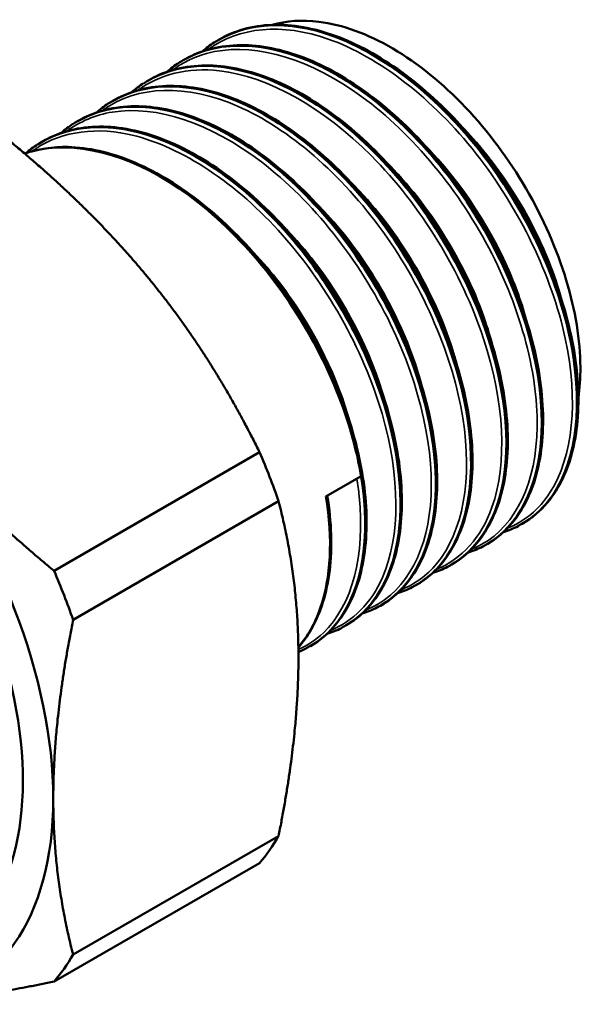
# Model space of a CAD drawing. Header units: millimetres. Extents: x -126 to 748, y -69 to 356.
# Tile 13 of 16: x 159 to 179, y 134 to 170. Entities that reach past the tile are written whole.
import ezdxf

# ---------------------------------------------------------------- set-up
doc = ezdxf.new("R2010")
doc.units = ezdxf.units.MM
doc.layers.add('Видимые тонкие (ГОСТ)', color=7, linetype='Continuous', lineweight=35)
doc.layers.add('Видимый контур (ГОСТ)', color=7, linetype='Continuous', lineweight=50)

msp = doc.modelspace()

# ---------------------------------------------------------------- linework, layer by layer
at = {"layer": 'Видимые тонкие (ГОСТ)'}
for points, knots in [([(176.416, 151.238), (177.046, 151.488), (177.58, 151.926), (177.974, 152.537), (178.804, 153.821), (179.01, 155.854), (178.527, 158.1), (178.044, 160.344), (176.876, 162.779), (175.314, 164.762), (173.752, 166.745), (171.811, 168.258), (169.981, 168.899), (168.317, 169.483), (166.76, 169.34), (165.633, 168.511)], [10.129539, 10.129539, 10.129539, 10.129539, 10.486626, 10.486626, 10.486626, 11.237371, 11.237371, 11.237371, 11.987851, 11.987851, 11.987851, 12.738073, 12.738073, 12.738073, 13.420708, 13.420708, 13.420708, 13.420708]), ([(175.147, 150.496), (175.275, 150.547), (175.4, 150.606), (175.52, 150.673), (176.753, 151.362), (177.486, 152.912), (177.515, 154.915), (177.545, 156.917), (176.871, 159.351), (175.654, 161.58), (174.438, 163.809), (172.692, 165.81), (170.853, 167.058), (169.015, 168.307), (167.103, 168.79), (165.598, 168.377), (165.146, 168.253), (164.732, 168.048), (164.363, 167.772)], [16.412725, 16.412725, 16.412725, 16.412725, 16.485493, 16.485493, 16.485493, 17.234277, 17.234277, 17.234277, 17.982841, 17.982841, 17.982841, 18.73119, 18.73119, 18.73119, 19.479328, 19.479328, 19.479328, 19.703894, 19.703894, 19.703894, 19.703894]), ([(173.871, 149.766), (174.788, 150.136), (175.497, 150.911), (175.885, 152.009), (176.443, 153.582), (176.337, 155.802), (175.583, 158.088), (174.798, 160.471), (173.314, 162.9), (171.53, 164.693), (169.8, 166.431), (167.806, 167.552), (166.058, 167.755), (164.923, 167.887), (163.9, 167.631), (163.091, 167.036)], [22.69591, 22.69591, 22.69591, 22.69591, 23.217059, 23.217059, 23.217059, 23.964049, 23.964049, 23.964049, 24.742336, 24.742336, 24.742336, 25.497062, 25.497062, 25.497062, 25.987079, 25.987079, 25.987079, 25.987079]), ([(172.598, 149.032), (173.097, 149.229), (173.535, 149.543), (173.89, 149.969), (174.835, 151.106), (175.185, 153.028), (174.834, 155.23), (174.483, 157.43), (173.436, 159.886), (171.951, 161.952), (170.467, 164.017), (168.561, 165.671), (166.715, 166.477), (164.869, 167.283), (163.101, 167.235), (161.855, 166.336), (161.841, 166.327), (161.828, 166.317), (161.814, 166.307)], [28.979095, 28.979095, 28.979095, 28.979095, 29.261092, 29.261092, 29.261092, 30.012136, 30.012136, 30.012136, 30.762645, 30.762645, 30.762645, 31.512641, 31.512641, 31.512641, 32.262146, 32.262146, 32.262146, 32.270264, 32.270264, 32.270264, 32.270264]), ([(171.329, 148.291), (172.636, 148.812), (173.491, 150.193), (173.664, 152.077), (173.838, 153.978), (173.316, 156.371), (172.218, 158.633), (171.106, 160.927), (169.412, 163.062), (167.572, 164.467), (165.741, 165.864), (163.784, 166.523), (162.199, 166.264), (161.583, 166.163), (161.027, 165.925), (160.546, 165.566)], [35.262281, 35.262281, 35.262281, 35.262281, 36.003057, 36.003057, 36.003057, 36.750067, 36.750067, 36.750067, 37.507514, 37.507514, 37.507514, 38.261011, 38.261011, 38.261011, 38.55345, 38.55345, 38.55345, 38.55345]), ([(178.492, 159.151), (178.269, 160.052), (177.933, 160.98), (177.491, 161.885), (176.726, 163.454), (175.652, 164.939), (174.449, 166.106)], [4.9954316, 4.9954316, 4.9954316, 4.9954316, 5.3330254, 5.3330254, 5.3330254, 5.9184887, 5.9184887, 5.9184887, 5.9184887]), ([(170.052, 147.562), (170.874, 147.893), (171.529, 148.545), (171.934, 149.468), (172.584, 150.948), (172.583, 153.108), (171.92, 155.385), (171.242, 157.712), (169.878, 160.135), (168.179, 161.998), (166.506, 163.832), (164.525, 165.102), (162.741, 165.47), (161.41, 165.744), (160.199, 165.513), (159.271, 164.833)], [41.545466, 41.545466, 41.545466, 41.545466, 42.011775, 42.011775, 42.011775, 42.759198, 42.759198, 42.759198, 43.522951, 43.522951, 43.522951, 44.275348, 44.275348, 44.275348, 44.836635, 44.836635, 44.836635, 44.836635]), ([(177.221, 158.417), (177.055, 159.089), (176.826, 159.776), (176.535, 160.458), (175.76, 162.275), (174.556, 164.035), (173.177, 165.373)], [11.2786169, 11.2786169, 11.2786169, 11.2786169, 11.5306645, 11.5306645, 11.5306645, 12.2016741, 12.2016741, 12.2016741, 12.2016741]), ([(175.95, 157.681), (175.853, 158.077), (175.733, 158.479), (175.59, 158.882), (174.85, 160.975), (173.51, 163.082), (171.923, 164.621), (171.917, 164.627), (171.911, 164.633), (171.905, 164.639)], [17.5618022, 17.5618022, 17.5618022, 17.5618022, 17.7104802, 17.7104802, 17.7104802, 18.4818564, 18.4818564, 18.4818564, 18.4848594, 18.4848594, 18.4848594, 18.4848594]), ([(174.679, 156.946), (174.636, 157.121), (174.588, 157.297), (174.536, 157.474), (173.915, 159.577), (172.659, 161.767), (171.103, 163.426), (170.948, 163.591), (170.791, 163.75), (170.632, 163.903)], [23.8449875, 23.8449875, 23.8449875, 23.8449875, 23.9107063, 23.9107063, 23.9107063, 24.6906598, 24.6906598, 24.6906598, 24.7680447, 24.7680447, 24.7680447, 24.7680447]), ([(173.407, 156.21), (172.898, 158.258), (171.762, 160.447), (170.29, 162.176), (169.992, 162.527), (169.68, 162.858), (169.359, 163.167)], [30.1281728, 30.1281728, 30.1281728, 30.1281728, 30.8954148, 30.8954148, 30.8954148, 31.05123, 31.05123, 31.05123, 31.05123]), ([(172.133, 155.475), (171.684, 157.264), (170.77, 159.162), (169.56, 160.764), (169.103, 161.369), (168.606, 161.929), (168.085, 162.43)], [36.4113581, 36.4113581, 36.4113581, 36.4113581, 37.0815422, 37.0815422, 37.0815422, 37.3344153, 37.3344153, 37.3344153, 37.3344153]), ([(170.858, 154.741), (170.456, 156.341), (169.688, 158.03), (168.659, 159.515), (168.105, 160.315), (167.478, 161.052), (166.812, 161.694)], [42.6945434, 42.6945434, 42.6945434, 42.6945434, 43.294288, 43.294288, 43.294288, 43.6176006, 43.6176006, 43.6176006, 43.6176006]), ([(168.903, 146.877), (169.236, 147.024), (169.539, 147.225), (169.806, 147.48), (170.845, 148.474), (171.32, 150.275), (171.096, 152.412), (171.075, 152.617), (171.047, 152.826), (171.013, 153.037)], [47.851983, 47.851983, 47.851983, 47.851983, 48.0439, 48.0439, 48.0439, 48.791071, 48.791071, 48.791071, 48.862924, 48.862924, 48.862924, 48.862924])]:
    msp.add_open_spline(points, degree=3, knots=knots, dxfattribs=at)
at = {"layer": 'Видимый контур (ГОСТ)'}
for p, q in [((166.043, 168.882), (166.042, 168.881)), ((164.77, 168.147), (164.769, 168.147)), ((163.497, 167.412), (163.496, 167.412)), ((162.224, 166.677), (162.224, 166.677)), ((160.951, 165.942), (160.951, 165.942)), ((159.679, 165.208), (159.678, 165.207)), ((167.506, 153.993), (160.096, 149.715)), ((169.898, 152.392), (171.17, 153.127)), ((168.192, 152.224), (160.782, 147.946)), ((176.979, 151.409), (176.978, 151.409)), ((175.706, 150.674), (175.706, 150.674)), ((174.433, 149.939), (174.433, 149.939)), ((173.161, 149.205), (173.16, 149.204)), ((171.888, 148.47), (171.887, 148.469)), ((170.615, 147.735), (170.614, 147.735)), ((169.342, 147), (169.342, 147)), ((168.192, 140.148), (160.782, 135.87)), ((167.506, 139.172), (160.096, 134.894))]:
    msp.add_line(p, q, dxfattribs=at)
for centre, major_axis, start_param, end_param in [((149.638, 147.517), (-6.601, 11.433), 3.141031, 6.283747), ((149.638, 147.517), (-7.375, 12.774), 3.926991, 4.974188), ((157.763, 152.208), (-8.25, 14.289), 4.391728, 4.509451), ((150.353, 147.93), (8.25, -14.289), 1.250135, 1.367859), ((149.638, 147.517), (7.375, -12.774), 6.021386, 7.068583), ((157.763, 152.208), (8.25, -14.289), 0.202938, 0.320661), ((150.353, 147.93), (8.25, -14.289), 0.202938, 0.320661)]:
    msp.add_ellipse(centre, major_axis=major_axis, ratio=0.57735, start_param=start_param, end_param=end_param, dxfattribs=at)
for points, knots in [([(165.872, 168.77), (166.762, 169.345), (167.883, 169.537), (169.108, 169.301), (170.888, 168.959), (172.871, 167.717), (174.56, 165.903), (176.246, 164.093), (177.622, 161.732), (178.348, 159.433), (179.078, 157.121), (179.144, 154.895), (178.543, 153.34), (178.182, 152.408), (177.585, 151.722), (176.823, 151.333)], [-13.384502, -13.384502, -13.384502, -13.384502, -12.870616, -12.870616, -12.870616, -12.123727, -12.123727, -12.123727, -11.378405, -11.378405, -11.378405, -10.628985, -10.628985, -10.628985, -10.179921, -10.179921, -10.179921, -10.179921]), ([(176.977, 151.414), (177.333, 151.617), (177.65, 151.889), (177.917, 152.226), (178.851, 153.402), (179.177, 155.366), (178.797, 157.599), (178.417, 159.831), (177.334, 162.309), (175.819, 164.379), (174.304, 166.449), (172.37, 168.091), (170.508, 168.871), (168.841, 169.569), (167.245, 169.568), (166.043, 168.881)], [3.926991, 3.926991, 3.926991, 3.926991, 4.142468, 4.142468, 4.142468, 4.893982, 4.893982, 4.893982, 5.645187, 5.645187, 5.645187, 6.396087, 6.396087, 6.396087, 7.068583, 7.068583, 7.068583, 7.068583]), ([(179, 155.955), (179.05, 156.304), (179.074, 156.672), (179.067, 158.037), (178.893, 159.107), (178.225, 161.316), (177.734, 162.435), (176.491, 164.572), (175.748, 165.569), (174.102, 167.306), (173.212, 168.027), (171.399, 169.09), (170.492, 169.418), (169.039, 169.597), (168.472, 169.559), (167.956, 169.411)], [-3.575199, -3.575199, -3.575199, -3.575199, -3.431455, -3.431455, -3.065733, -3.065733, -2.696121, -2.696121, -2.32262, -2.32262, -1.945232, -1.945232, -1.563956, -1.563956, -1.294748, -1.294748, -1.294748, -1.294748]), ([(166.221, 168.978), (166.818, 169.281), (167.509, 169.429), (168.961, 169.398), (169.739, 169.223), (171.316, 168.579), (172.135, 168.096), (173.702, 166.884), (174.47, 166.141), (175.858, 164.494), (176.495, 163.571), (177.565, 161.665), (178.011, 160.658), (178.661, 158.687), (178.874, 157.699), (179.042, 155.861), (179, 154.988), (178.668, 153.468), (178.372, 152.8), (177.725, 151.968), (177.442, 151.705), (177.126, 151.5)], [0, 0, 0, 0, 0.324965, 0.324965, 0.64684, 0.64684, 0.975279, 0.975279, 1.304888, 1.304888, 1.633718, 1.633718, 1.962027, 1.962027, 2.290442, 2.290442, 2.619593, 2.619593, 2.949411, 2.949411, 3.145933, 3.145933, 3.145933, 3.145933]), ([(164.597, 168.041), (164.648, 168.074), (164.699, 168.106), (164.751, 168.136), (166.086, 168.917), (167.922, 168.82), (169.794, 167.878), (171.663, 166.937), (173.55, 165.164), (174.979, 163.025), (176.405, 160.889), (177.361, 158.411), (177.613, 156.239), (177.864, 154.069), (177.41, 152.227), (176.381, 151.195), (176.135, 150.948), (175.857, 150.748), (175.552, 150.596)], [-19.667687, -19.667687, -19.667687, -19.667687, -19.63836, -19.63836, -19.63836, -18.887598, -18.887598, -18.887598, -18.137987, -18.137987, -18.137987, -17.38944, -17.38944, -17.38944, -16.641869, -16.641869, -16.641869, -16.463106, -16.463106, -16.463106, -16.463106]), ([(175.706, 150.675), (176.833, 151.331), (177.544, 152.701), (177.664, 154.489), (177.795, 156.444), (177.218, 158.879), (176.069, 161.157), (174.92, 163.434), (173.211, 165.531), (171.37, 166.898), (169.53, 168.264), (167.577, 168.886), (166.001, 168.596), (165.559, 168.514), (165.147, 168.361), (164.773, 168.143)], [10.210176, 10.210176, 10.210176, 10.210176, 10.89541, 10.89541, 10.89541, 11.644336, 11.644336, 11.644336, 12.393002, 12.393002, 12.393002, 13.141414, 13.141414, 13.141414, 13.351769, 13.351769, 13.351769, 13.351769]), ([(164.948, 168.243), (165.545, 168.546), (166.236, 168.694), (167.688, 168.663), (168.466, 168.489), (170.043, 167.844), (170.862, 167.361), (172.429, 166.149), (173.197, 165.406), (174.585, 163.759), (175.222, 162.836), (176.292, 160.93), (176.738, 159.923), (177.388, 157.953), (177.601, 156.964), (177.769, 155.126), (177.728, 154.254), (177.395, 152.733), (177.099, 152.065), (176.452, 151.233), (176.169, 150.971), (175.854, 150.765)], [0, 0, 0, 0, 0.324965, 0.324965, 0.64684, 0.64684, 0.975279, 0.975279, 1.304888, 1.304888, 1.633718, 1.633718, 1.962027, 1.962027, 2.290442, 2.290442, 2.619593, 2.619593, 2.949411, 2.949411, 3.145933, 3.145933, 3.145933, 3.145933]), ([(163.328, 167.299), (163.876, 167.658), (164.51, 167.872), (165.208, 167.921), (166.85, 168.037), (168.824, 167.239), (170.634, 165.741), (172.443, 164.243), (174.071, 162.061), (175.111, 159.764), (176.15, 157.468), (176.592, 155.081), (176.337, 153.224), (176.116, 151.616), (175.375, 150.42), (174.28, 149.858)], [-25.950872, -25.950872, -25.950872, -25.950872, -25.633424, -25.633424, -25.633424, -24.885993, -24.885993, -24.885993, -24.139011, -24.139011, -24.139011, -23.392457, -23.392457, -23.392457, -22.746291, -22.746291, -22.746291, -22.746291]), ([(174.429, 149.947), (175.066, 150.315), (175.578, 150.9), (175.917, 151.673), (176.57, 153.167), (176.569, 155.346), (175.9, 157.643), (175.231, 159.939), (173.901, 162.328), (172.24, 164.188), (170.578, 166.048), (168.601, 167.361), (166.804, 167.78), (165.565, 168.07), (164.42, 167.933), (163.5, 167.407)], [16.493361, 16.493361, 16.493361, 16.493361, 16.879843, 16.879843, 16.879843, 17.626841, 17.626841, 17.626841, 18.373622, 18.373622, 18.373622, 19.120192, 19.120192, 19.120192, 19.634954, 19.634954, 19.634954, 19.634954]), ([(163.675, 167.508), (164.272, 167.811), (164.963, 167.959), (166.415, 167.929), (167.194, 167.754), (168.771, 167.109), (169.589, 166.626), (171.156, 165.415), (171.924, 164.671), (173.312, 163.024), (173.95, 162.101), (175.019, 160.195), (175.465, 159.188), (176.116, 157.218), (176.328, 156.229), (176.497, 154.391), (176.455, 153.519), (176.122, 151.998), (175.826, 151.33), (175.179, 150.498), (174.896, 150.236), (174.581, 150.03)], [0, 0, 0, 0, 0.324965, 0.324965, 0.64684, 0.64684, 0.975279, 0.975279, 1.304888, 1.304888, 1.633718, 1.633718, 1.962027, 1.962027, 2.290442, 2.290442, 2.619593, 2.619593, 2.949411, 2.949411, 3.145933, 3.145933, 3.145933, 3.145933]), ([(162.053, 166.568), (163.096, 167.24), (164.461, 167.378), (165.93, 166.939), (167.764, 166.39), (169.742, 164.947), (171.361, 162.994), (172.98, 161.042), (174.225, 158.602), (174.786, 156.315), (175.346, 154.03), (175.218, 151.922), (174.449, 150.546), (174.091, 149.907), (173.597, 149.429), (173.004, 149.129)], [-32.234057, -32.234057, -32.234057, -32.234057, -31.63164, -31.63164, -31.63164, -30.879832, -30.879832, -30.879832, -30.128649, -30.128649, -30.128649, -29.378069, -29.378069, -29.378069, -29.029476, -29.029476, -29.029476, -29.029476]), ([(173.16, 149.206), (173.282, 149.275), (173.398, 149.353), (173.51, 149.438), (174.642, 150.309), (175.235, 152.014), (175.124, 154.108), (175.013, 156.202), (174.199, 158.664), (172.878, 160.856), (171.519, 163.11), (169.636, 165.053), (167.724, 166.152), (165.847, 167.231), (163.96, 167.486), (162.544, 166.842), (162.435, 166.792), (162.328, 166.737), (162.225, 166.677)], [22.776547, 22.776547, 22.776547, 22.776547, 22.850052, 22.850052, 22.850052, 23.595463, 23.595463, 23.595463, 24.340699, 24.340699, 24.340699, 25.107215, 25.107215, 25.107215, 25.859932, 25.859932, 25.859932, 25.918139, 25.918139, 25.918139, 25.918139]), ([(162.402, 166.774), (163, 167.076), (163.69, 167.224), (165.142, 167.194), (165.921, 167.019), (167.498, 166.375), (168.316, 165.891), (169.883, 164.68), (170.651, 163.936), (172.039, 162.289), (172.677, 161.366), (173.747, 159.46), (174.193, 158.454), (174.843, 156.483), (175.055, 155.494), (175.224, 153.656), (175.182, 152.784), (174.849, 151.263), (174.553, 150.595), (173.906, 149.764), (173.623, 149.501), (173.308, 149.295)], [0, 0, 0, 0, 0.324965, 0.324965, 0.64684, 0.64684, 0.975279, 0.975279, 1.304888, 1.304888, 1.633718, 1.633718, 1.962027, 1.962027, 2.290442, 2.290442, 2.619593, 2.619593, 2.949411, 2.949411, 3.145933, 3.145933, 3.145933, 3.145933]), ([(160.78, 165.834), (160.986, 165.97), (161.206, 166.085), (161.437, 166.177), (162.875, 166.75), (164.76, 166.434), (166.62, 165.317), (168.48, 164.201), (170.296, 162.297), (171.616, 160.101), (172.936, 157.906), (173.746, 155.442), (173.852, 153.349), (173.958, 151.257), (173.359, 149.556), (172.222, 148.692), (172.069, 148.576), (171.906, 148.474), (171.735, 148.389)], [-38.517243, -38.517243, -38.517243, -38.517243, -38.397276, -38.397276, -38.397276, -37.650986, -37.650986, -37.650986, -36.904895, -36.904895, -36.904895, -36.158998, -36.158998, -36.158998, -35.41329, -35.41329, -35.41329, -35.312662, -35.312662, -35.312662, -35.312662]), ([(171.885, 148.474), (172.796, 149.007), (173.445, 149.993), (173.715, 151.306), (174.081, 153.081), (173.752, 155.434), (172.801, 157.749), (171.851, 160.063), (170.288, 162.314), (168.503, 163.915), (166.72, 165.514), (164.733, 166.446), (163.042, 166.463), (162.271, 166.471), (161.564, 166.288), (160.956, 165.935)], [29.059732, 29.059732, 29.059732, 29.059732, 29.61412, 29.61412, 29.61412, 30.363236, 30.363236, 30.363236, 31.111829, 31.111829, 31.111829, 31.859922, 31.859922, 31.859922, 32.201325, 32.201325, 32.201325, 32.201325]), ([(161.129, 166.039), (161.727, 166.342), (162.418, 166.489), (163.87, 166.459), (164.648, 166.284), (166.225, 165.64), (167.044, 165.156), (168.611, 163.945), (169.379, 163.201), (170.766, 161.554), (171.404, 160.631), (172.474, 158.725), (172.92, 157.719), (173.57, 155.748), (173.782, 154.759), (173.951, 152.921), (173.909, 152.049), (173.576, 150.528), (173.281, 149.86), (172.634, 149.029), (172.351, 148.766), (172.035, 148.56)], [0, 0, 0, 0, 0.324965, 0.324965, 0.64684, 0.64684, 0.975279, 0.975279, 1.304888, 1.304888, 1.633718, 1.633718, 1.962027, 1.962027, 2.290442, 2.290442, 2.619593, 2.619593, 2.949411, 2.949411, 3.145933, 3.145933, 3.145933, 3.145933]), ([(170.612, 147.741), (171.027, 147.977), (171.388, 148.306), (171.681, 148.722), (172.553, 149.959), (172.814, 151.953), (172.385, 154.187), (171.934, 156.533), (170.723, 159.116), (169.077, 161.203), (167.495, 163.208), (165.529, 164.734), (163.679, 165.374), (162.181, 165.893), (160.771, 165.826), (159.68, 165.205)], [35.342917, 35.342917, 35.342917, 35.342917, 35.593628, 35.593628, 35.593628, 36.339167, 36.339167, 36.339167, 37.122296, 37.122296, 37.122296, 37.874776, 37.874776, 37.874776, 38.48451, 38.48451, 38.48451, 38.48451]), ([(159.51, 165.094), (160.244, 165.572), (161.136, 165.79), (162.118, 165.712), (163.846, 165.576), (165.837, 164.528), (167.59, 162.845), (169.343, 161.162), (170.841, 158.864), (171.711, 156.549), (172.58, 154.235), (172.813, 151.929), (172.362, 150.233), (172.039, 149.017), (171.368, 148.123), (170.459, 147.657)], [-44.800428, -44.800428, -44.800428, -44.800428, -44.375398, -44.375398, -44.375398, -43.627324, -43.627324, -43.627324, -42.879492, -42.879492, -42.879492, -42.131897, -42.131897, -42.131897, -41.595847, -41.595847, -41.595847, -41.595847]), ([(159.857, 165.304), (160.454, 165.607), (161.145, 165.755), (162.597, 165.724), (163.375, 165.549), (164.952, 164.905), (165.771, 164.421), (167.338, 163.21), (168.106, 162.466), (169.494, 160.82), (170.131, 159.897), (171.201, 157.991), (171.647, 156.984), (172.297, 155.013), (172.51, 154.025), (172.678, 152.186), (172.636, 151.314), (172.304, 149.793), (172.008, 149.125), (171.361, 148.294), (171.078, 148.031), (170.762, 147.825)], [0, 0, 0, 0, 0.324965, 0.324965, 0.64684, 0.64684, 0.975279, 0.975279, 1.304888, 1.304888, 1.633718, 1.633718, 1.962027, 1.962027, 2.290442, 2.290442, 2.619593, 2.619593, 2.949411, 2.949411, 3.145933, 3.145933, 3.145933, 3.145933]), ([(169.342, 147), (170.562, 147.705), (171.286, 149.254), (171.318, 151.25), (171.35, 153.261), (170.678, 155.705), (169.462, 157.947), (168.235, 160.21), (166.466, 162.243), (164.602, 163.511), (162.745, 164.774), (160.812, 165.262), (159.291, 164.842), (159.207, 164.819), (159.123, 164.793), (159.041, 164.764)], [41.626103, 41.626103, 41.626103, 41.626103, 42.366004, 42.366004, 42.366004, 43.111414, 43.111414, 43.111414, 43.863493, 43.863493, 43.863493, 44.613166, 44.613166, 44.613166, 44.654906, 44.654906, 44.654906, 44.654906]), ([(159.041, 164.764), (159.523, 164.935), (160.051, 165.016), (161.324, 164.989), (162.102, 164.814), (163.679, 164.17), (164.498, 163.687), (166.065, 162.475), (166.833, 161.731), (168.221, 160.085), (168.858, 159.162), (169.928, 157.256), (170.374, 156.249), (171.024, 154.278), (171.237, 153.29), (171.406, 151.452), (171.364, 150.579), (171.031, 149.058), (170.735, 148.391), (170.088, 147.559), (169.805, 147.296), (169.49, 147.091)], [0.079924, 0.079924, 0.079924, 0.079924, 0.324965, 0.324965, 0.64684, 0.64684, 0.975279, 0.975279, 1.304888, 1.304888, 1.633718, 1.633718, 1.962027, 1.962027, 2.290442, 2.290442, 2.619593, 2.619593, 2.949411, 2.949411, 3.145933, 3.145933, 3.145933, 3.145933]), ([(171.17, 153.127), (171.536, 150.904), (171.2, 148.955), (170.261, 147.792), (169.959, 147.419), (169.597, 147.128), (169.187, 146.923)], [-48.8692191, -48.8692191, -48.8692191, -48.8692191, -48.119581, -48.119581, -48.119581, -47.8790324, -47.8790324, -47.8790324, -47.8790324]), ([(168.9, 146.963), (169.235, 147.345), (169.505, 147.816), (169.696, 148.366), (170.077, 149.465), (170.149, 150.867), (169.898, 152.392)], [48.0975258, 48.0975258, 48.0975258, 48.0975258, 48.3548831, 48.3548831, 48.3548831, 48.8692191, 48.8692191, 48.8692191, 48.8692191]), ([(169.948, 152.422), (170.103, 151.467), (170.132, 150.547), (169.935, 148.918), (169.707, 148.187), (169.23, 147.36), (169.075, 147.145), (168.904, 146.952)], [0.0042217, 0.0042217, 0.0042217, 0.0042217, 0.3351824, 0.3351824, 0.6647265, 0.6647265, 0.7947241, 0.7947241, 0.7947241, 0.7947241])]:
    msp.add_open_spline(points, degree=3, knots=knots, dxfattribs=at)
for points in [[(165.441, 168.451), (165.577, 168.57), (165.72, 168.678), (165.87, 168.776)], [(164.168, 167.716), (164.304, 167.835), (164.447, 167.943), (164.597, 168.041)], [(162.896, 166.981), (163.032, 167.1), (163.175, 167.208), (163.324, 167.306)], [(161.623, 166.247), (161.759, 166.365), (161.902, 166.474), (162.051, 166.571)], [(160.35, 165.512), (160.486, 165.63), (160.629, 165.739), (160.778, 165.836)], [(159.077, 164.777), (159.213, 164.895), (159.356, 165.004), (159.506, 165.101)], [(176.826, 151.326), (176.659, 151.242), (176.484, 151.171), (176.301, 151.115)], [(175.554, 150.592), (175.387, 150.507), (175.211, 150.436), (175.028, 150.38)], [(174.281, 149.857), (174.114, 149.772), (173.938, 149.702), (173.756, 149.645)], [(173.008, 149.122), (172.841, 149.037), (172.665, 148.967), (172.483, 148.91)], [(171.735, 148.387), (171.568, 148.302), (171.393, 148.232), (171.21, 148.176)], [(170.462, 147.652), (170.295, 147.568), (170.12, 147.497), (169.937, 147.441)], [(169.19, 146.917), (169.098, 146.871), (169.003, 146.828), (168.906, 146.79)]]:
    msp.add_open_spline(points, degree=3, dxfattribs=at)
for points, weights in [([(163.692, 160.039), (161.554, 162.698), (158.449, 165.26)], [1, 1.04137991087, 1.02374168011]), ([(167.506, 153.993), (165.829, 157.38), (163.692, 160.039)], [1.02374168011, 1.04137991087, 1]), ([(154.853, 154.936), (156.991, 152.277), (160.096, 149.715)], [1, 1.04137991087, 1.02374168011]), ([(168.907, 146.599), (168.907, 149.449), (168.192, 152.224)], [1, 1.04137991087, 1.02374168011]), ([(160.782, 147.946), (160.068, 144.346), (160.068, 141.496)], [1.02374168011, 1.04137991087, 1]), ([(168.192, 140.148), (168.907, 143.749), (168.907, 146.599)], [1.02374168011, 1.04137991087, 1]), ([(160.068, 141.496), (160.068, 138.646), (160.782, 135.87)], [1, 1.04137991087, 1.02374168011]), ([(160.096, 134.894), (156.991, 134.268), (154.853, 134.077)], [1.02374168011, 1.04137991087, 1])]:
    msp.add_rational_spline(points, weights, degree=2, dxfattribs=at)

doc.saveas('drawing.dxf')
